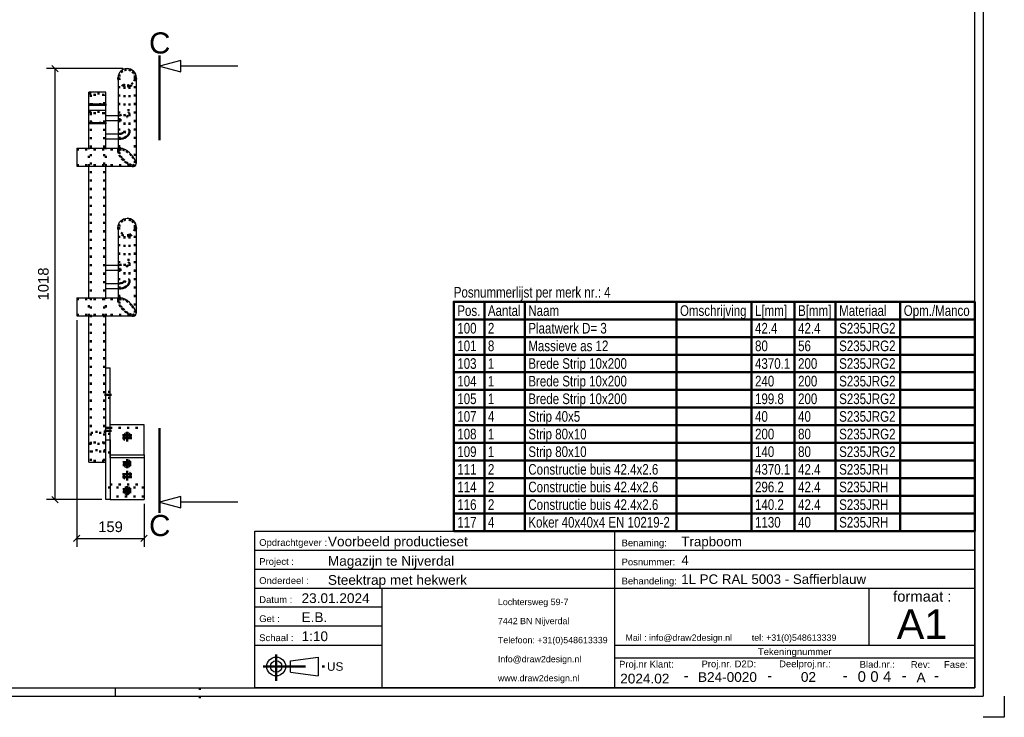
# Model space of a CAD drawing. Header units: millimetres. Extents: x -46 to 795, y -465 to 129.
# Tile 5 of 9: x 562 to 795, y -465 to -300. Entities that reach past the tile are written whole.
import ezdxf
from ezdxf.enums import TextEntityAlignment as Align

# ---------------------------------------------------------------- set-up
doc = ezdxf.new("R2010")
doc.units = ezdxf.units.MM
for name, pattern in [('DOT', [2, 0.5, -1.5]), ('STRICHPUNKT2', [18.5, 10, -4, 0.5, -4]), ('STRICHPUNKT3', [35.5, 25, -5, 0.5, -5])]:
    doc.linetypes.add(name, pattern=pattern)
doc.layers.get('0').update_dxf_attribs({"linetype": 'CONTINUOUS'})
for name, color, linetype in [('DIM49', 4, 'CONTINUOUS'), ('TXT_ALL', 7, 'CONTINUOUS'), ('TXT_DIM49', 2, 'CONTINUOUS'), ('TXT_YELLOW', 2, 'CONTINUOUS')]:
    doc.layers.add(name, color=color, linetype=linetype)
doc.layers.add('LE_ALL', color=7, linetype='CONTINUOUS', lineweight=50)
doc.styles.add('ARIAL', font='arial.ttf')
doc.styles.add('ARIAL Narrow', font='ArialN.ttf')

# ---------------------------------------------------------------- blocks, each defined once
blk = doc.blocks.new('TFIELD_00005', base_point=(675.42, -455.41))
at = {"layer": 'TXT_YELLOW', "style": 'ARIAL'}
for s, p in [('Lochtersweg 59-7', (675.42, -437.41)), ('7442 BN Nijverdal', (675.42, -441.91)), ('Telefoon: +31(0)548613339', (675.42, -446.41)), ('Info@draw2design.nl', (675.42, -450.91)), ('www.draw2design.nl', (675.42, -455.41))]:
    blk.add_text(s, height=1.5, dxfattribs=at).set_placement(p, align=Align.MIDDLE_LEFT)
blk = doc.blocks.new('FLEX_00004', base_point=(688.23, -457.66))
blk.add_blockref('TFIELD_00005', (675.42, -455.41))
blk = doc.blocks.new('D2D_00003', base_point=(648.29, -455.8))
blk.add_blockref('FLEX_00004', (688.23, -457.66))
blk = doc.blocks.new('BOM-P4_00006', base_point=(665, -420.66))
at = {"layer": 'LE_ALL', "color": 8}
for p, q in [((672.23, -366.49), (672.23, -420.66)), ((681.78, -366.49), (681.78, -420.66)), ((717.6, -366.49), (717.6, -420.66)), ((735.33, -366.49), (735.33, -420.66)), ((745.5, -366.49), (745.5, -420.66)), ((755.2, -366.49), (755.2, -420.66)), ((770.46, -366.49), (770.46, -420.66)), ((665, -370.66), (788.04, -370.66)), ((665, -374.83), (788.04, -374.83)), ((665, -378.99), (788.04, -378.99)), ((665, -383.16), (788.04, -383.16)), ((665, -387.33), (788.04, -387.33)), ((665, -391.49), (788.04, -391.49)), ((665, -395.66), (788.04, -395.66)), ((665, -399.83), (788.04, -399.83)), ((665, -403.99), (788.04, -403.99)), ((665, -408.16), (788.04, -408.16)), ((665, -412.33), (788.04, -412.33)), ((665, -416.49), (788.04, -416.49))]:
    blk.add_line(p, q, dxfattribs=at)
blk.add_lwpolyline([(665, -420.66), (788.04, -420.66), (788.04, -366.49), (665, -366.49)], close=True, dxfattribs=at)
at = {"layer": 'TXT_YELLOW', "style": 'ARIAL Narrow', "width": 0.95}
blk.add_text('Posnummerlijst per merk nr.: 4', height=2.5, dxfattribs=at).set_placement((665, -365.49))
for s, p in [('Pos.', (665.83, -368.58)), ('Aantal', (673.06, -368.58)), ('Naam', (682.61, -368.58)), ('Omschrijving', (718.43, -368.58)), ('L[mm]', (736.16, -368.58)), ('B[mm]', (746.33, -368.58)), ('Materiaal', (756.03, -368.58)), ('Opm./Manco', (771.29, -368.58)), ('100', (665.83, -372.74)), ('2', (673.06, -372.74)), ('Plaatwerk D= 3', (682.61, -372.74)), ('42.4', (736.16, -372.74)), ('42.4', (746.33, -372.74)), ('S235JRG2', (756.03, -372.74)), ('101', (665.83, -376.91)), ('8', (673.06, -376.91)), ('Massieve as 12', (682.61, -376.91)), ('80', (736.16, -376.91)), ('56', (746.33, -376.91)), ('S235JRG2', (756.03, -376.91)), ('103', (665.83, -381.08)), ('1', (673.06, -381.08)), ('Brede Strip 10x200', (682.61, -381.08)), ('4370.1', (736.16, -381.08)), ('200', (746.33, -381.08)), ('S235JRG2', (756.03, -381.08)), ('104', (665.83, -385.24)), ('1', (673.06, -385.24)), ('Brede Strip 10x200', (682.61, -385.24)), ('240', (736.16, -385.24)), ('200', (746.33, -385.24)), ('S235JRG2', (756.03, -385.24)), ('105', (665.83, -389.41)), ('1', (673.06, -389.41)), ('Brede Strip 10x200', (682.61, -389.41)), ('199.8', (736.16, -389.41)), ('200', (746.33, -389.41)), ('S235JRG2', (756.03, -389.41)), ('107', (665.83, -393.58)), ('4', (673.06, -393.58)), ('Strip 40x5', (682.61, -393.58)), ('40', (736.16, -393.58)), ('40', (746.33, -393.58)), ('S235JRG2', (756.03, -393.58)), ('108', (665.83, -397.74)), ('1', (673.06, -397.74)), ('Strip 80x10', (682.61, -397.74)), ('200', (736.16, -397.74)), ('80', (746.33, -397.74)), ('S235JRG2', (756.03, -397.74)), ('109', (665.83, -401.91)), ('1', (673.06, -401.91)), ('Strip 80x10', (682.61, -401.91)), ('140', (736.16, -401.91)), ('80', (746.33, -401.91)), ('S235JRG2', (756.03, -401.91)), ('Constructie buis 42.4x2.6', (682.61, -406.08)), ('111', (665.83, -406.08)), ('2', (673.06, -406.08)), ('4370.1', (736.16, -406.08)), ('42.4', (746.33, -406.08)), ('S235JRH', (756.03, -406.08)), ('114', (665.83, -410.24)), ('2', (673.06, -410.24)), ('Constructie buis 42.4x2.6', (682.61, -410.24)), ('296.2', (736.16, -410.24)), ('42.4', (746.33, -410.24)), ('S235JRH', (756.03, -410.24)), ('116', (665.83, -414.41)), ('2', (673.06, -414.41)), ('Constructie buis 42.4x2.6', (682.61, -414.41)), ('140.2', (736.16, -414.41)), ('42.4', (746.33, -414.41)), ('S235JRH', (756.03, -414.41)), ('117', (665.83, -418.58)), ('4', (673.06, -418.58)), ('Koker 40x40x4 EN 10219-2', (682.61, -418.58)), ('1130', (736.16, -418.58)), ('40', (746.33, -418.58)), ('S235JRH', (756.03, -418.58))]:
    blk.add_text(s, height=2.5, dxfattribs=at).set_placement(p, align=Align.MIDDLE_LEFT)
blk = doc.blocks.new('TFIELD_00008', base_point=(769.63, -442.66))
at = {"layer": 'TXT_YELLOW', "style": 'ARIAL'}
blk.add_text('A1', height=7, dxfattribs=at).set_placement((769.63, -442.66), align=Align.MIDDLE_LEFT)
blk = doc.blocks.new('FLEX_00007', base_point=(775.54, -447.66))
blk.add_blockref('TFIELD_00008', (769.63, -442.66))
blk = doc.blocks.new('TFIELD_00011', base_point=(705.55, -445.84))
at = {"layer": 'TXT_YELLOW', "style": 'ARIAL'}
blk.add_text('Mail : info@draw2design.nl        tel: +31(0)548613339', height=1.5, dxfattribs=at).set_placement((705.55, -445.84), align=Align.MIDDLE_LEFT)
blk = doc.blocks.new('FLEX_00010', base_point=(705.55, -447.09))
blk.add_blockref('TFIELD_00011', (705.55, -445.84))
blk = doc.blocks.new('DRAW2DESIGNLOGO_00009', base_point=(705.47, -444.17))
blk.add_blockref('FLEX_00010', (705.55, -447.09))
blk = doc.blocks.new('TFIELD_00015', base_point=(635.04, -452.66))
at = {"layer": 'TXT_YELLOW', "style": 'ARIAL'}
blk.add_text('US', height=2, dxfattribs=at).set_placement((635.04, -452.66), align=Align.MIDDLE_LEFT)
blk = doc.blocks.new('FLEX_00014', base_point=(635.04, -452.66))
blk.add_blockref('TFIELD_00015', (635.04, -452.66))
blk = doc.blocks.new('US_00013', base_point=(624.37, -452.66))
blk.add_line((626.4, -453.99), (632.96, -454.88))
blk.add_lwpolyline([(626.4, -453.99), (626.4, -451.33), (632.96, -450.44), (632.96, -454.88)])
for radius in [2.22, 1.33]:
    blk.add_circle((623.04, -452.66), radius)
at = {"layer": 'LE_ALL', "color": 1, "linetype": 'STRICHPUNKT2'}
for p, q in [((623.04, -449.84), (623.04, -456.07)), ((619.94, -452.66), (634.81, -452.66))]:
    blk.add_line(p, q, dxfattribs=at)
blk.add_blockref('FLEX_00014', (635.04, -452.66))
blk = doc.blocks.new('SCHRIFE_00017', base_point=(629.04, -437.66))
for p, q in [((618.04, -420.66), (703.04, -420.66)), ((703.04, -420.66), (788.04, -420.66)), ((703.04, -457.66), (703.04, -420.66)), ((788.04, -420.66), (788.04, -457.66)), ((618.04, -425.16), (703.04, -425.16)), ((703.04, -425.16), (788.04, -425.16)), ((618.04, -429.66), (703.04, -429.66)), ((703.04, -429.66), (788.04, -429.66)), ((618.04, -434.16), (788.04, -434.16)), ((648.04, -434.16), (648.04, -457.66)), ((763.04, -434.16), (763.04, -447.66)), ((648.04, -438.66), (618.04, -438.66)), ((648.04, -443.16), (618.04, -443.16)), ((648.04, -447.66), (618.04, -447.66)), ((788.04, -447.66), (703.04, -447.66)), ((788.04, -450.66), (703.04, -450.66))]:
    blk.add_line(p, q)
blk.add_lwpolyline([(788.04, -457.66), (618.04, -457.66), (618.04, -420.66)])
at = {"layer": 'TXT_YELLOW', "style": 'ARIAL'}
for s, height, p in [('Voorbeeld productieset', 2.3, (635.27, -424.26)), ('Trapboom', 2.25, (718.76, -424.26)), ('Magazijn te Nijverdal', 2.3, (635.27, -428.86)), ('4', 2.25, (718.76, -428.65)), ('Steektrap met hekwerk', 2.3, (635.27, -433.36)), ('1L PC RAL 5003 - Saffierblauw', 2.25, (718.71, -433.15)), ('23.01.2024', 2.3, (629.04, -437.66)), ('E.B.', 2.3, (629.04, -442.16)), ('1:10', 2.3, (629.04, -446.66))]:
    blk.add_text(s, height=height, dxfattribs=at).set_placement(p)
for s, height, p in [('2024.02', 2.3, (710.12, -456.66)), ('-', 2.5, (719.87, -456)), ('B24-0020', 2.3, (729.64, -456.3)), ('-', 2.5, (739.61, -456)), ('02', 2.3, (748.78, -456.28)), ('-', 2.5, (757.44, -456)), ('-', 2.5, (771.38, -456)), ('A', 2.3, (775.38, -456.39)), ('-', 2.5, (779.03, -456))]:
    blk.add_text(s, height=height, dxfattribs=at).set_placement(p, align=Align.CENTER)
blk = doc.blocks.new('TFIELD_00021', base_point=(766.4, -455.03))
at = {"layer": 'TXT_ALL', "style": 'ARIAL'}
blk.add_text('4', height=2.5, dxfattribs=at).set_placement((766.4, -455.03), align=Align.MIDDLE_LEFT)
blk = doc.blocks.new('4_00020')
blk.add_blockref('TFIELD_00021', (766.4, -455.03))
blk = doc.blocks.new('TELLER1_00019')
blk.add_blockref('4_00020', (0, 0))
blk = doc.blocks.new('TFIELD_00024', base_point=(763.4, -455.03))
at = {"layer": 'TXT_ALL', "style": 'ARIAL'}
blk.add_text('0', height=2.5, dxfattribs=at).set_placement((763.4, -455.03), align=Align.MIDDLE_LEFT)
blk = doc.blocks.new('0_00023')
blk.add_blockref('TFIELD_00024', (763.4, -455.03))
blk = doc.blocks.new('TELLER2_00022')
blk.add_blockref('0_00023', (0, 0))
blk = doc.blocks.new('TFIELD_00027', base_point=(760.4, -455.03))
at = {"layer": 'TXT_ALL', "style": 'ARIAL'}
blk.add_text('0', height=2.5, dxfattribs=at).set_placement((760.4, -455.03), align=Align.MIDDLE_LEFT)
blk = doc.blocks.new('0_00026')
blk.add_blockref('TFIELD_00027', (760.4, -455.03))
blk = doc.blocks.new('TELLER3_00025')
blk.add_blockref('0_00026', (0, 0))
blk = doc.blocks.new('NL_00028', base_point=(619.04, -424.16))
at = {"layer": 'TXT_ALL', "color": 1, "style": 'ARIAL'}
blk.add_text('Tekeningnummer', height=1.6, dxfattribs=at).set_placement((745.54, -449.16), align=Align.MIDDLE_CENTER)
at = {"layer": 'TXT_YELLOW', "style": 'ARIAL'}
for s, p in [('Opdrachtgever :', (619.04, -424.16)), ('Benaming:', (704.64, -424.26)), ('Project :', (619.04, -428.66)), ('Posnummer:', (704.64, -428.76)), ('Onderdeel :', (619.04, -433.16)), ('Behandeling:', (704.64, -433.26)), ('Datum :', (619.04, -437.66)), ('Get :', (619.04, -442.16)), ('Schaal :', (619.04, -446.66)), ('Proj.nr Klant:', (704.04, -452.91)), ('Proj.nr. D2D:', (723.52, -452.84)), ('Deelproj.nr.:', (741.85, -452.83)), ('Blad.nr.:', (760.88, -452.95)), ('Rev:', (772.95, -452.99)), ('Fase:', (780.8, -452.99))]:
    blk.add_text(s, height=1.6, dxfattribs=at).set_placement(p)
blk.add_text('formaat :', height=2.5, dxfattribs=at).set_placement((775.67, -437.34), align=Align.CENTER)
blk = doc.blocks.new('SCHRIFE_00016')
for name, p in [('SCHRIFE_00017', (629.04, -437.66)), ('NL_00028', (619.04, -424.16)), ('TELLER3_00025', (0, 0)), ('TELLER2_00022', (0, 0)), ('TELLER1_00019', (0, 0))]:
    blk.add_blockref(name, p)
blk = doc.blocks.new('DINA1_00002', base_point=(-38.96, -457.66))
for p, q in [((790.04, 124.34), (790.04, -459.66)), ((585.04, -457.66), (585.04, -459.66)), ((-40.96, -459.66), (790.04, -459.66))]:
    blk.add_line(p, q)
for points in [[(-38.96, -457.66), (788.04, -457.66), (788.04, 122.34)], [(795.04, -459.66), (795.04, -464.66), (790.04, -464.66)]]:
    blk.add_lwpolyline(points)
at = {"layer": 'LE_ALL', "linetype": 'DOT'}
blk.add_line((605.04, -457.66), (605.04, -461.66), dxfattribs=at)
for name, p in [('BOM-P4_00006', (665, -420.66)), ('SCHRIFE_00016', (0, 0)), ('D2D_00003', (648.29, -455.8)), ('FLEX_00007', (775.54, -447.66)), ('DRAW2DESIGNLOGO_00009', (705.47, -444.17)), ('US_00013', (624.37, -452.66))]:
    blk.add_blockref(name, p)
blk = doc.blocks.new('_ZBL0024_00001')
blk.add_blockref('DINA1_00002', (-38.96, -457.66))
blk = doc.blocks.new('Brede Strip 10x200_00287', base_point=(582.83, -396.26))
at = {"layer": 'LE_ALL', "color": 3, "linetype": 'DOT'}
for p, q in [((582.83, -396.26), (583.83, -396.26)), ((583.83, -410.4), (582.83, -410.4))]:
    blk.add_line(p, q, dxfattribs=at)
blk = doc.blocks.new('_00289', base_point=(584.13, -388.49))
at = {"layer": 'LE_ALL', "color": 1, "linetype": 'STRICHPUNKT2'}
blk.add_line((584.13, -388.49), (582.53, -388.49), dxfattribs=at)
blk = doc.blocks.new('_00288')
blk.add_blockref('_00289', (584.13, -388.49))
blk = doc.blocks.new('Brede Strip 10x200_00286')
for name, p in [('_00288', (0, 0)), ('Brede Strip 10x200_00287', (582.83, -396.26))]:
    blk.add_blockref(name, p)
blk = doc.blocks.new('Brede Strip 10x200_00291', base_point=(582.83, -382.13))
blk.add_line((582.83, -382.13), (583.83, -382.13))
at = {"layer": 'LE_ALL', "color": 3, "linetype": 'DOT'}
blk.add_line((583.83, -402.13), (582.83, -402.13), dxfattribs=at)
blk = doc.blocks.new('_00293', base_point=(584.13, -388.49))
at = {"layer": 'LE_ALL', "color": 1, "linetype": 'STRICHPUNKT2'}
for p, q in [((584.13, -388.49), (582.53, -388.49)), ((584.13, -388.49), (582.53, -388.49)), ((584.13, -388.49), (582.53, -388.49)), ((584.13, -388.49), (582.53, -388.49)), ((584.13, -388.49), (582.53, -388.49)), ((584.13, -388.49), (582.53, -388.49)), ((584.13, -388.49), (582.53, -388.49)), ((584.13, -388.49), (582.53, -388.49)), ((584.13, -388.49), (582.53, -388.49)), ((584.13, -388.49), (582.53, -388.49)), ((584.13, -388.49), (582.53, -388.49)), ((584.13, -388.49), (582.53, -388.49)), ((584.13, -388.49), (582.53, -388.49)), ((584.13, -388.49), (582.53, -388.49)), ((584.13, -396.97), (582.53, -396.97)), ((584.13, -396.97), (582.53, -396.97)), ((584.13, -396.97), (582.53, -396.97)), ((584.13, -396.97), (582.53, -396.97)), ((584.13, -396.97), (582.53, -396.97)), ((584.13, -396.97), (582.53, -396.97)), ((584.13, -396.97), (582.53, -396.97)), ((584.13, -396.97), (582.53, -396.97)), ((584.13, -396.97), (582.53, -396.97)), ((584.13, -396.97), (582.53, -396.97)), ((584.13, -396.97), (582.53, -396.97)), ((584.13, -396.97), (582.53, -396.97)), ((584.13, -396.97), (582.53, -396.97)), ((584.13, -396.97), (582.53, -396.97)), ((584.13, -396.97), (582.53, -396.97))]:
    blk.add_line(p, q, dxfattribs=at)
blk = doc.blocks.new('_00292')
blk.add_blockref('_00293', (584.13, -388.49))
blk = doc.blocks.new('Brede Strip 10x200_00290')
for name, p in [('Brede Strip 10x200_00291', (582.83, -382.13)), ('_00292', (0, 0))]:
    blk.add_blockref(name, p)
blk = doc.blocks.new('Brede Strip 10x200_00295', base_point=(583.83, -402.13))
for p, q in [((582.83, -382.13), (583.83, -382.13)), ((582.83, -399.1), (582.83, -382.13)), ((583.83, -399.1), (583.83, -382.13))]:
    blk.add_line(p, q)
blk.add_lwpolyline([(582.83, -399.1), (583.83, -399.1), (583.83, -413.24), (582.83, -413.24)], close=True)
at = {"layer": 'LE_ALL', "color": 3, "linetype": 'DOT'}
for p, q in [((583.83, -387.79), (582.83, -387.79)), ((583.83, -389.19), (582.83, -389.19)), ((583.83, -396.27), (582.83, -396.27)), ((583.83, -397.67), (582.83, -397.67)), ((583.83, -402.13), (582.83, -402.13))]:
    blk.add_line(p, q, dxfattribs=at)
blk = doc.blocks.new('_00297', base_point=(584.13, -396.97))
at = {"layer": 'LE_ALL', "color": 1, "linetype": 'STRICHPUNKT2'}
for p, q in [((584.13, -388.49), (582.53, -388.49)), ((584.13, -396.97), (582.53, -396.97))]:
    blk.add_line(p, q, dxfattribs=at)
blk = doc.blocks.new('_00296')
blk.add_blockref('_00297', (584.13, -396.97))
blk = doc.blocks.new('Brede Strip 10x200_00294')
for name, p in [('Brede Strip 10x200_00295', (583.83, -402.13)), ('_00296', (0, 0))]:
    blk.add_blockref(name, p)
blk = doc.blocks.new('Strip 80x10_00299', base_point=(591.83, -412.53))
for p, q in [((583.83, -402.63), (591.83, -402.63)), ((583.83, -403.34), (583.83, -402.63)), ((583.83, -403.34), (583.83, -413.24)), ((591.83, -403.34), (583.83, -403.34)), ((591.83, -402.63), (591.83, -403.34)), ((591.83, -403.34), (591.83, -413.24)), ((583.83, -413.24), (591.83, -413.24))]:
    blk.add_line(p, q)
for centre, start_param, end_param in [((587.83, -405.11), 0, 3.141593), ((587.83, -405.11), 3.141593, 6.283185), ((587.83, -404.4), 3.937196, 5.487582), ((587.83, -411.47), 0, 3.141593), ((587.83, -411.47), 3.141593, 6.283185), ((587.83, -410.76), 3.937196, 5.487582)]:
    blk.add_ellipse(centre, major_axis=(0.7, 0), ratio=0.707107, start_param=start_param, end_param=end_param)
at = {"layer": 'LE_ALL', "color": 3, "linetype": 'DOT'}
for p, q in [((587.13, -404.4), (587.13, -405.11)), ((588.53, -404.4), (588.53, -405.11)), ((587.13, -410.76), (587.13, -411.47)), ((588.53, -410.76), (588.53, -411.47)), ((591.83, -412.53), (583.83, -412.53))]:
    blk.add_line(p, q, dxfattribs=at)
for centre, start_param, end_param in [((587.83, -404.4), 0, 3.141593), ((587.83, -404.4), 3.141593, 3.937196), ((587.83, -404.4), 5.487582, 6.283185), ((587.83, -410.76), 0, 3.141593), ((587.83, -410.76), 3.141593, 3.937196), ((587.83, -410.76), 5.487582, 6.283185)]:
    blk.add_ellipse(centre, major_axis=(0.7, 0), ratio=0.707107, start_param=start_param, end_param=end_param, dxfattribs=at)
blk = doc.blocks.new('_00301', base_point=(587.83, -410.55))
at = {"layer": 'LE_ALL', "color": 1, "linetype": 'STRICHPUNKT2'}
for p, q in [((587.83, -404.4), (586.83, -404.4)), ((587.83, -404.4), (587.83, -403.69)), ((587.83, -404.19), (587.83, -405.32)), ((587.83, -404.4), (588.83, -404.4)), ((587.83, -405.11), (587.83, -404.4)), ((587.83, -405.11), (588.83, -405.11)), ((587.83, -405.11), (587.83, -405.81)), ((587.83, -410.76), (586.83, -410.76)), ((587.83, -410.76), (587.83, -410.06)), ((587.83, -410.55), (587.83, -411.68)), ((587.83, -410.76), (588.83, -410.76)), ((587.83, -411.47), (587.83, -410.76)), ((587.83, -411.47), (588.83, -411.47)), ((587.83, -411.47), (587.83, -412.18))]:
    blk.add_line(p, q, dxfattribs=at)
for points in [[(587.83, -404.4), (587.83, -405.11), (586.83, -405.11)], [(587.83, -410.76), (587.83, -411.47), (586.83, -411.47)]]:
    blk.add_lwpolyline(points, dxfattribs=at)
blk = doc.blocks.new('_00300')
blk.add_blockref('_00301', (587.83, -410.55))
blk = doc.blocks.new('Strip 80x10_00298')
for name, p in [('Strip 80x10_00299', (591.83, -412.53)), ('_00300', (0, 0))]:
    blk.add_blockref(name, p)
blk = doc.blocks.new('Strip 80x10_00303', base_point=(583.83, -396.26))
for p, q in [((583.83, -402.63), (583.83, -395.55)), ((591.83, -395.55), (583.83, -395.55)), ((591.83, -402.63), (591.83, -395.55))]:
    blk.add_line(p, q)
for centre, start_param, end_param in [((587.83, -398.02), 0, 3.141593), ((587.83, -398.02), 3.141593, 6.283185), ((587.83, -398.73), 0.675132, 2.466461)]:
    blk.add_ellipse(centre, major_axis=(0.8, 0), ratio=0.707107, start_param=start_param, end_param=end_param)
at = {"layer": 'LE_ALL', "color": 3, "linetype": 'DOT'}
for p, q in [((583.83, -396.26), (591.83, -396.26)), ((587.03, -398.02), (587.03, -398.73)), ((588.63, -398.02), (588.63, -398.73)), ((588.63, -407.22), (588.63, -407.92)), ((583.83, -409.69), (591.83, -409.69)), ((591.83, -410.4), (583.83, -410.4))]:
    blk.add_line(p, q, dxfattribs=at)
blk.add_lwpolyline([(587.03, -407.22), (587.03, -407.92)], dxfattribs=at)
for centre, start_param, end_param in [((587.83, -398.73), 2.466461, 3.141593), ((587.83, -398.73), 3.141593, 6.283185), ((587.83, -398.73), 6.283185, 6.958317), ((587.83, -407.22), 0, 3.141593), ((587.83, -407.22), 3.141593, 6.283185), ((587.83, -407.92), 0, 3.141593), ((587.83, -407.92), 3.141593, 6.283185)]:
    blk.add_ellipse(centre, major_axis=(0.8, 0), ratio=0.707107, start_param=start_param, end_param=end_param, dxfattribs=at)
blk = doc.blocks.new('_00305', base_point=(587.83, -397.81))
at = {"layer": 'LE_ALL', "color": 1, "linetype": 'STRICHPUNKT2'}
for p, q in [((587.83, -398.02), (587.83, -397.25)), ((587.83, -398.02), (586.73, -398.02)), ((587.83, -398.73), (586.73, -398.73)), ((587.83, -397.81), (587.83, -398.94)), ((587.83, -398.73), (587.83, -397.95)), ((587.83, -398.02), (588.93, -398.02)), ((587.83, -398.02), (587.83, -398.8)), ((587.83, -398.73), (588.93, -398.73)), ((587.83, -398.73), (587.83, -399.51)), ((587.83, -407.22), (587.83, -406.44)), ((587.83, -407), (587.83, -408.14)), ((587.83, -407.22), (586.73, -407.22)), ((587.83, -407.92), (586.73, -407.92)), ((587.83, -407.92), (587.83, -407.15)), ((587.83, -407.22), (588.93, -407.22)), ((587.83, -407.22), (587.83, -407.99)), ((587.83, -407.92), (588.93, -407.92)), ((587.83, -407.92), (587.83, -408.7))]:
    blk.add_line(p, q, dxfattribs=at)
blk = doc.blocks.new('_00304')
blk.add_blockref('_00305', (587.83, -397.81))
blk = doc.blocks.new('Strip 80x10_00302')
for name, p in [('Strip 80x10_00303', (583.83, -396.26)), ('_00304', (0, 0))]:
    blk.add_blockref(name, p)
blk = doc.blocks.new('Constructie buis 42.4x2.6_00308', base_point=(587.83, -315.39))
blk.add_lwpolyline([(587.83, -311.41, -0.414214), (589.95, -313.53)], format="xyb")
at = {"layer": 'LE_ALL', "color": 3, "linetype": 'DOT'}
for radius, start, end in [(2.12, 180, 0), (1.86, -90, 180)]:
    blk.add_arc((587.83, -313.53), radius, start, end, dxfattribs=at)
blk = doc.blocks.new('Constructie buis 42.4x2.6_00307')
blk.add_blockref('Constructie buis 42.4x2.6_00308', (587.83, -315.39))
blk = doc.blocks.new('Constructie buis 42.4x2.6_00310', base_point=(587.83, -350.75))
blk.add_lwpolyline([(585.71, -348.89, -0.414214), (587.83, -346.77, -0.414214), (589.95, -348.89)], format="xyb")
at = {"layer": 'LE_ALL', "color": 3, "linetype": 'DOT'}
blk.add_circle((587.83, -348.89), 1.86, dxfattribs=at)
blk.add_arc((587.83, -348.89), 2.12, -180, 0, dxfattribs=at)
blk = doc.blocks.new('Constructie buis 42.4x2.6_00309')
blk.add_blockref('Constructie buis 42.4x2.6_00310', (587.83, -350.75))
blk = doc.blocks.new('_D34', base_point=(569.29, -366.17))
at = {"layer": 'DIM49', "color": 1}
for p, q in [((586.83, -311.41), (568.79, -311.41)), ((571.54, -312.16), (570.04, -310.66)), ((570.79, -311.41), (570.79, -413.24)), ((581.83, -413.24), (568.79, -413.24)), ((570.04, -412.49), (571.54, -413.99))]:
    blk.add_line(p, q, dxfattribs=at)
at = {"layer": 'TXT_DIM49', "style": 'ARIAL'}
blk.add_text('1018', height=2.5, rotation=90.0002, dxfattribs=at).set_placement((569.29, -366.17))
blk = doc.blocks.new('Constructie buis 42.4x2.6_00312', base_point=(585.71, -313.53))
for p, q in [((585.71, -313.53), (585.71, -330.24)), ((589.95, -313.53), (589.95, -333.86))]:
    blk.add_line(p, q)
blk.add_arc((587.83, -313.53), 2.12, 0, -180)
for start_param, end_param in [(0.392699, 2.748894), (5.890465, 6.675884)]:
    blk.add_ellipse((587.83, -332.36), major_axis=(1.96, -1.96), ratio=0.414214, start_param=start_param, end_param=end_param)
at = {"layer": 'LE_ALL', "color": 3, "linetype": 'DOT'}
for p, q in [((589.69, -313.53), (589.69, -333.67)), ((585.71, -330.24), (585.71, -330.86))]:
    blk.add_line(p, q, dxfattribs=at)
blk.add_lwpolyline([(589.69, -313.53, -1), (585.97, -313.53), (585.97, -331.04)], format="xyb", dxfattribs=at)
for radius, start, end in [(2.12, -180, 0), (1.86, 0, -180)]:
    blk.add_arc((587.83, -313.53), radius, start, end, dxfattribs=at)
for major_axis, start_param, end_param in [((1.96, -1.96), 2.748894, 3.534292), ((1.96, -1.96), 3.534292, 5.890465), ((1.72, -1.72), 0.392699, 3.534292), ((1.72, -1.72), 3.534292, 6.675884)]:
    blk.add_ellipse((587.83, -332.36), major_axis=major_axis, ratio=0.414214, start_param=start_param, end_param=end_param, dxfattribs=at)
blk.add_blockref('_D34', (569.29, -366.17))
blk = doc.blocks.new('Constructie buis 42.4x2.6_00311')
blk.add_blockref('Constructie buis 42.4x2.6_00312', (585.71, -313.53))
blk = doc.blocks.new('Constructie buis 42.4x2.6_00314', base_point=(585.71, -348.89))
for p, q in [((585.71, -348.89), (585.71, -365.59)), ((589.95, -348.89), (589.95, -369.21))]:
    blk.add_line(p, q)
blk.add_arc((587.83, -348.89), 2.12, 0, 90)
for start_param, end_param in [(0.392699, 2.748894), (5.890465, 6.675884)]:
    blk.add_ellipse((587.83, -367.71), major_axis=(1.96, -1.96), ratio=0.414214, start_param=start_param, end_param=end_param)
at = {"layer": 'LE_ALL', "color": 3, "linetype": 'DOT'}
for p, q in [((585.97, -348.89), (585.97, -366.4)), ((589.69, -348.89), (589.69, -369.03)), ((585.71, -365.59), (585.71, -366.22))]:
    blk.add_line(p, q, dxfattribs=at)
for radius, start, end in [(1.86, 0, 180), (2.12, 180, 0), (1.86, -90, 0)]:
    blk.add_arc((587.83, -348.89), radius, start, end, dxfattribs=at)
for major_axis, start_param, end_param in [((1.96, -1.96), 2.748894, 3.534292), ((1.96, -1.96), 3.534292, 5.890465), ((1.72, -1.72), 0.392699, 3.534292), ((1.72, -1.72), 3.534292, 6.675884)]:
    blk.add_ellipse((587.83, -367.71), major_axis=major_axis, ratio=0.414214, start_param=start_param, end_param=end_param, dxfattribs=at)
blk = doc.blocks.new('Constructie buis 42.4x2.6_00313')
blk.add_blockref('Constructie buis 42.4x2.6_00314', (585.71, -348.89))
blk = doc.blocks.new('Koker 40x40x4 EN 10219-2_00317', base_point=(582.83, -401.56))
for p, q in [((578.83, -330.24), (578.83, -324.48)), ((582.83, -324.48), (578.83, -324.48)), ((582.83, -330.24), (582.83, -324.48)), ((578.83, -404.39), (582.83, -404.39))]:
    blk.add_line(p, q)
for points in [[(578.83, -365.59), (578.83, -334.48)], [(582.83, -365.59), (582.83, -334.48)], [(578.83, -404.39), (578.83, -369.83)], [(582.83, -404.39), (582.83, -369.83)]]:
    blk.add_lwpolyline(points)
at = {"layer": 'LE_ALL', "color": 3, "linetype": 'DOT'}
for p, q in [((578.83, -321.66), (582.83, -321.66)), ((582.43, -404.1), (582.43, -324.2)), ((578.83, -334.48), (578.83, -330.24)), ((582.83, -334.48), (582.83, -330.24)), ((582.83, -401.56), (578.83, -401.56)), ((579.23, -401.84), (582.43, -401.84)), ((582.43, -404.1), (579.23, -404.1))]:
    blk.add_line(p, q, dxfattribs=at)
for points in [[(579.23, -404.1), (579.23, -324.2), (582.43, -324.2), (582.43, -321.94), (579.23, -321.94), (579.23, -324.2)], [(578.83, -369.83), (578.83, -365.59)], [(582.83, -369.83), (582.83, -365.59)]]:
    blk.add_lwpolyline(points, dxfattribs=at)
blk = doc.blocks.new('Koker 40x40x4 EN 10219-2_00316')
blk.add_blockref('Koker 40x40x4 EN 10219-2_00317', (582.83, -401.56))
blk = doc.blocks.new('Massieve as 12_00319', base_point=(587.23, -326.14))
for p, q in [((582.83, -326.81), (585.71, -326.81)), ((582.83, -328.01), (582.83, -326.81)), ((582.83, -328.01), (585.71, -328.01))]:
    blk.add_line(p, q)
at = {"layer": 'LE_ALL', "color": 3, "linetype": 'DOT'}
for p, q in [((587.23, -322.18), (587.23, -326.14)), ((588.43, -322.18), (588.43, -326.14)), ((585.71, -326.81), (586.03, -326.81)), ((585.71, -328.01), (586.03, -328.01))]:
    blk.add_line(p, q, dxfattribs=at)
blk.add_lwpolyline([(588.43, -326.16), (588.39, -326.48), (588.28, -326.79), (588.13, -327.05), (587.9, -327.32), (587.6, -327.56), (587.23, -327.76), (586.82, -327.91), (586.37, -327.99), (586.03, -328.01), (586.03, -326.81), (586.39, -326.78), (586.72, -326.68), (586.97, -326.54), (587, -326.51), (587.15, -326.35), (587.22, -326.2), (587.23, -326.15)], dxfattribs=at)
for centre, start_param, end_param in [((587.83, -322.18), 6.283185, 9.424778), ((587.83, -322.18), 3.141593, 6.283185), ((587.83, -326.14), 6.283185, 9.424778), ((587.83, -326.14), 3.141593, 6.283185)]:
    blk.add_ellipse(centre, major_axis=(0.6, 0), ratio=0.707107, start_param=start_param, end_param=end_param, dxfattribs=at)
blk = doc.blocks.new('Massieve as 12_00318')
blk.add_blockref('Massieve as 12_00319', (587.23, -326.14))
blk = doc.blocks.new('Strip 40x5_00321', base_point=(578.83, -321.66))
for p, q in [((578.83, -324.13), (578.83, -321.3)), ((582.83, -321.3), (578.83, -321.3)), ((582.83, -324.13), (582.83, -321.3)), ((578.83, -324.13), (582.83, -324.13)), ((578.83, -324.48), (578.83, -324.13)), ((582.83, -324.48), (578.83, -324.48)), ((582.83, -324.13), (582.83, -324.48))]:
    blk.add_line(p, q)
at = {"layer": 'LE_ALL', "color": 3, "linetype": 'DOT'}
blk.add_line((578.83, -321.66), (582.83, -321.66), dxfattribs=at)
blk = doc.blocks.new('Strip 40x5_00320')
blk.add_blockref('Strip 40x5_00321', (578.83, -321.66))
blk = doc.blocks.new('Massieve as 12_00323', base_point=(587.23, -361.49))
for p, q in [((582.83, -362.17), (585.71, -362.17)), ((582.83, -363.37), (582.83, -362.17)), ((582.83, -363.37), (585.71, -363.37))]:
    blk.add_line(p, q)
at = {"layer": 'LE_ALL', "color": 3, "linetype": 'DOT'}
for p, q in [((587.23, -357.53), (587.23, -361.49)), ((588.43, -357.53), (588.43, -361.49)), ((585.71, -362.17), (586.03, -362.17)), ((585.71, -363.37), (586.03, -363.37))]:
    blk.add_line(p, q, dxfattribs=at)
blk.add_lwpolyline([(588.43, -361.51), (588.39, -361.83), (588.28, -362.15), (588.13, -362.41), (587.9, -362.68), (587.6, -362.92), (587.23, -363.12), (586.82, -363.26), (586.37, -363.35), (586.03, -363.37), (586.03, -362.17), (586.39, -362.13), (586.72, -362.03), (586.97, -361.89), (587, -361.87), (587.15, -361.71), (587.22, -361.56), (587.23, -361.51)], dxfattribs=at)
for centre, start_param, end_param in [((587.83, -357.53), 6.283185, 9.424778), ((587.83, -357.53), 3.141593, 6.283185), ((587.83, -361.49), 6.283185, 9.424778), ((587.83, -361.49), 3.141593, 6.283185)]:
    blk.add_ellipse(centre, major_axis=(0.6, 0), ratio=0.707107, start_param=start_param, end_param=end_param, dxfattribs=at)
blk = doc.blocks.new('Massieve as 12_00322')
blk.add_blockref('Massieve as 12_00323', (587.23, -361.49))
blk = doc.blocks.new('Baluster_00315')
for name in ['Strip 40x5_00320', 'Koker 40x40x4 EN 10219-2_00316', 'Massieve as 12_00318', 'Massieve as 12_00322']:
    blk.add_blockref(name, (0, 0))
blk = doc.blocks.new('Koker 40x40x4 EN 10219-2_00326', base_point=(582.83, -397.2))
for p, q in [((578.83, -321.3), (578.83, -320.13)), ((582.83, -320.13), (578.83, -320.13)), ((582.83, -321.3), (582.83, -320.13))]:
    blk.add_line(p, q)
at = {"layer": 'LE_ALL', "color": 3, "linetype": 'DOT'}
for p, q in [((578.83, -317.3), (582.83, -317.3)), ((582.43, -324.2), (582.43, -319.84)), ((582.83, -397.2), (578.83, -397.2)), ((579.23, -397.48), (582.43, -397.48)), ((578.83, -400.03), (582.83, -400.03)), ((582.43, -399.75), (579.23, -399.75))]:
    blk.add_line(p, q, dxfattribs=at)
blk.add_lwpolyline([(579.23, -324.2), (579.23, -319.84), (582.43, -319.84), (582.43, -317.58), (579.23, -317.58), (579.23, -319.84)], dxfattribs=at)
blk = doc.blocks.new('Koker 40x40x4 EN 10219-2_00325')
blk.add_blockref('Koker 40x40x4 EN 10219-2_00326', (582.83, -397.2))
blk = doc.blocks.new('Massieve as 12_00328', base_point=(588.43, -321.25))
for p, q in [((582.83, -322.45), (585.71, -322.45)), ((582.83, -323.65), (582.83, -322.45)), ((582.83, -323.65), (585.71, -323.65))]:
    blk.add_line(p, q)
at = {"layer": 'LE_ALL', "color": 3, "linetype": 'DOT'}
for p, q in [((587.23, -315.65), (587.23, -321.25)), ((588.43, -315.65), (587.23, -315.65)), ((585.71, -322.45), (586.03, -322.45)), ((588.43, -321.25), (587.23, -321.25)), ((585.71, -323.65), (586.03, -323.65))]:
    blk.add_line(p, q, dxfattribs=at)
blk.add_lwpolyline([(588.43, -315.65), (588.43, -321.25, -0.414214), (586.03, -323.65), (586.03, -322.45)], format="xyb", dxfattribs=at)
blk.add_arc((586.03, -321.25), 1.2, -90, 0, dxfattribs=at)
blk = doc.blocks.new('Massieve as 12_00327')
blk.add_blockref('Massieve as 12_00328', (588.43, -321.25))
blk = doc.blocks.new('Strip 40x5_00330', base_point=(578.83, -317.3))
for p, q in [((578.83, -319.77), (578.83, -316.95)), ((582.83, -316.95), (578.83, -316.95)), ((582.83, -319.77), (582.83, -316.95)), ((578.83, -319.77), (582.83, -319.77)), ((578.83, -320.13), (578.83, -319.77)), ((582.83, -320.13), (578.83, -320.13)), ((582.83, -319.77), (582.83, -320.13))]:
    blk.add_line(p, q)
at = {"layer": 'LE_ALL', "color": 3, "linetype": 'DOT'}
blk.add_line((578.83, -317.3), (582.83, -317.3), dxfattribs=at)
blk = doc.blocks.new('Strip 40x5_00329')
blk.add_blockref('Strip 40x5_00330', (578.83, -317.3))
blk = doc.blocks.new('Massieve as 12_00332', base_point=(588.43, -356.61))
for p, q in [((582.83, -357.81), (585.71, -357.81)), ((582.83, -359.01), (582.83, -357.81)), ((582.83, -359.01), (585.71, -359.01))]:
    blk.add_line(p, q)
at = {"layer": 'LE_ALL', "color": 3, "linetype": 'DOT'}
for p, q in [((587.23, -351.01), (587.23, -356.61)), ((588.43, -351.01), (587.23, -351.01)), ((585.71, -357.81), (586.03, -357.81)), ((588.43, -356.61), (587.23, -356.61)), ((585.71, -359.01), (586.03, -359.01))]:
    blk.add_line(p, q, dxfattribs=at)
blk.add_lwpolyline([(588.43, -351.01), (588.43, -356.61, -0.414214), (586.03, -359.01), (586.03, -357.81)], format="xyb", dxfattribs=at)
blk.add_arc((586.03, -356.61), 1.2, -90, 0, dxfattribs=at)
blk = doc.blocks.new('Massieve as 12_00331')
blk.add_blockref('Massieve as 12_00332', (588.43, -356.61))
blk = doc.blocks.new('Baluster_00324')
for name in ['Massieve as 12_00327', 'Strip 40x5_00329', 'Koker 40x40x4 EN 10219-2_00325', 'Massieve as 12_00331']:
    blk.add_blockref(name, (0, 0))
blk = doc.blocks.new('Constructie buis 42.4x2.6_00334', base_point=(586.51, -330.5))
blk.add_line((575.93, -330.24), (586.33, -330.24))
blk.add_lwpolyline([(575.93, -330.24), (575.93, -334.48), (589.33, -334.48)])
blk.add_ellipse((587.83, -332.36), major_axis=(1.96, -1.96), ratio=0.414214, start_param=5.890486, end_param=9.032079)
at = {"layer": 'LE_ALL', "color": 3, "linetype": 'DOT'}
blk.add_line((575.93, -330.5), (586.51, -330.5), dxfattribs=at)
blk.add_lwpolyline([(575.93, -334.22), (589.14, -334.22)], dxfattribs=at)
for major_axis, start_param, end_param in [((1.96, -1.96), 2.748894, 5.890486), ((1.72, -1.72), 2.748894, 5.890486), ((1.72, -1.72), 5.890486, 9.032079)]:
    blk.add_ellipse((587.83, -332.36), major_axis=major_axis, ratio=0.414214, start_param=start_param, end_param=end_param, dxfattribs=at)
blk = doc.blocks.new('Constructie buis 42.4x2.6_00333')
blk.add_blockref('Constructie buis 42.4x2.6_00334', (586.51, -330.5))
blk = doc.blocks.new('_D35', base_point=(581, -420.9))
at = {"layer": 'DIM49', "color": 1}
for p, q in [((575.93, -370.83), (575.93, -424.4)), ((591.83, -414.24), (591.83, -424.4)), ((576.68, -421.65), (575.18, -423.15)), ((575.93, -422.4), (591.83, -422.4)), ((591.08, -423.15), (592.58, -421.65))]:
    blk.add_line(p, q, dxfattribs=at)
at = {"layer": 'TXT_DIM49', "style": 'ARIAL'}
blk.add_text('159', height=2.5, dxfattribs=at).set_placement((581, -420.9))
blk = doc.blocks.new('Constructie buis 42.4x2.6_00336', base_point=(586.51, -365.85))
blk.add_line((575.93, -365.59), (586.33, -365.59))
blk.add_lwpolyline([(575.93, -365.59), (575.93, -369.83), (589.33, -369.83)])
blk.add_ellipse((587.83, -367.71), major_axis=(1.96, -1.96), ratio=0.414214, start_param=5.890486, end_param=9.032079)
at = {"layer": 'LE_ALL', "color": 3, "linetype": 'DOT'}
blk.add_line((575.93, -365.85), (586.51, -365.85), dxfattribs=at)
blk.add_lwpolyline([(575.93, -369.57), (589.14, -369.57)], dxfattribs=at)
for major_axis, start_param, end_param in [((1.96, -1.96), 2.748894, 5.890486), ((1.72, -1.72), 2.748894, 5.890486), ((1.72, -1.72), 5.890486, 9.032079)]:
    blk.add_ellipse((587.83, -367.71), major_axis=major_axis, ratio=0.414214, start_param=start_param, end_param=end_param, dxfattribs=at)
blk.add_blockref('_D35', (581, -420.9))
blk = doc.blocks.new('Constructie buis 42.4x2.6_00335')
blk.add_blockref('Constructie buis 42.4x2.6_00336', (586.51, -365.85))
blk = doc.blocks.new('Hekwerk trap_00306')
for name in ['Constructie buis 42.4x2.6_00311', 'Constructie buis 42.4x2.6_00307', 'Baluster_00324', 'Baluster_00315', 'Constructie buis 42.4x2.6_00333', 'Constructie buis 42.4x2.6_00309', 'Constructie buis 42.4x2.6_00313', 'Constructie buis 42.4x2.6_00335']:
    blk.add_blockref(name, (0, 0))
blk = doc.blocks.new('Trapboom_00285')
for name in ['Hekwerk trap_00306', 'Brede Strip 10x200_00290', 'Brede Strip 10x200_00294', 'Brede Strip 10x200_00286', 'Strip 80x10_00302', 'Strip 80x10_00298']:
    blk.add_blockref(name, (0, 0))
blk = doc.blocks.new('Smits Agro_00284')
blk.add_blockref('Trapboom_00285', (0, 0))
blk = doc.blocks.new('Nijverdal_00283')
blk.add_blockref('Smits Agro_00284', (0, 0))
blk = doc.blocks.new('TFIELD_00342', base_point=(593.02, -419.35))
at = {"layer": 'TXT_ALL', "color": 1, "style": 'ARIAL'}
blk.add_text('C', height=5, dxfattribs=at).set_placement((593.02, -419.35), align=Align.MIDDLE_LEFT)
blk = doc.blocks.new('FLEX_00341', base_point=(595.51, -419.35))
blk.add_blockref('TFIELD_00342', (593.02, -419.35))
blk = doc.blocks.new('3DFIGCON_00340')
blk.add_blockref('FLEX_00341', (595.51, -419.35))
blk = doc.blocks.new('TFIELD_00345', base_point=(593.02, -305.35))
at = {"layer": 'TXT_ALL', "color": 1, "style": 'ARIAL'}
blk.add_text('C', height=5, dxfattribs=at).set_placement((593.02, -305.35), align=Align.MIDDLE_LEFT)
blk = doc.blocks.new('FLEX_00344', base_point=(595.51, -305.35))
blk.add_blockref('TFIELD_00345', (593.02, -305.35))
blk = doc.blocks.new('3DFIGCON_00343')
blk.add_blockref('FLEX_00344', (595.51, -305.35))
blk = doc.blocks.new('AKPFEIL_00347', base_point=(595.51, -413.85))
blk.add_line((614.01, -413.85), (600.51, -413.85))
blk.add_lwpolyline([(595.51, -413.85), (600.51, -415.19), (600.51, -412.51)], close=True)
blk = doc.blocks.new('3DFIGCON_00346')
blk.add_blockref('AKPFEIL_00347', (595.51, -413.85))
blk = doc.blocks.new('AKPFEIL_00349', base_point=(595.51, -310.85))
blk.add_line((614.01, -310.85), (600.51, -310.85))
blk.add_lwpolyline([(595.51, -310.85), (600.51, -312.19), (600.51, -309.51)], close=True)
blk = doc.blocks.new('3DFIGCON_00348')
blk.add_blockref('AKPFEIL_00349', (595.51, -310.85))
blk = doc.blocks.new('_00339', base_point=(595.51, -416.35))
at = {"layer": 'LE_ALL', "color": 4, "linetype": 'STRICHPUNKT3'}
for p, q in [((595.51, -308.35), (595.51, -328.35)), ((595.51, -416.35), (595.51, -396.35))]:
    blk.add_line(p, q, dxfattribs=at)
for name in ['3DFIGCON_00343', '3DFIGCON_00348', '3DFIGCON_00346', '3DFIGCON_00340']:
    blk.add_blockref(name, (0, 0))
blk = doc.blocks.new('_00338')
blk.add_blockref('_00339', (595.51, -416.35))
blk = doc.blocks.new('_00337')
blk.add_blockref('_00338', (0, 0))
blk = doc.blocks.new('_A3D0059_00282')
for name in ['_00337', 'Nijverdal_00283']:
    blk.add_blockref(name, (0, 0))
blk = doc.blocks.new('_ANS0059_00281')
blk.add_blockref('_A3D0059_00282', (0, 0))

msp = doc.modelspace()

# ---------------------------------------------------------------- block references
for name in ['_ZBL0024_00001', '_ANS0059_00281']:
    msp.add_blockref(name, (0, 0))

doc.saveas('drawing.dxf')
